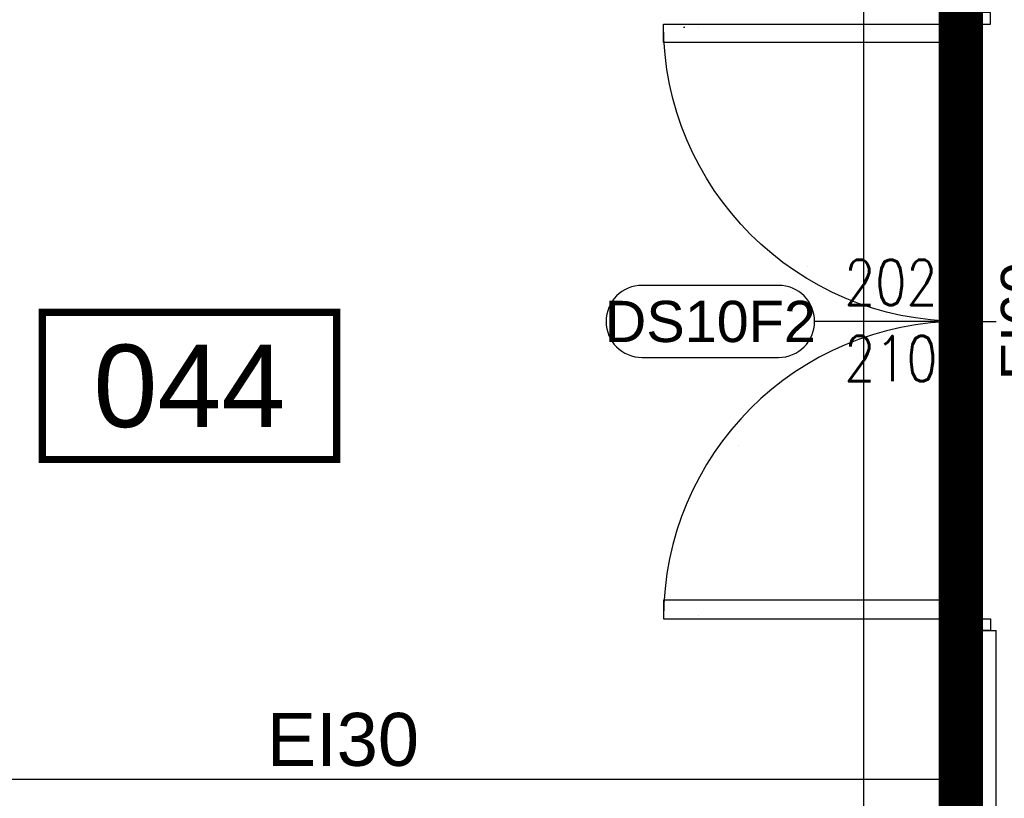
# Model space of a CAD drawing. Header units: centimetres. Extents: x -156440 to 298236, y -263599 to 81430.
# Tile 81 of 170: x 154907 to 158252, y -130607 to -127962. Entities that reach past the tile are written whole.
import ezdxf
from ezdxf.enums import TextEntityAlignment as Align

# ---------------------------------------------------------------- set-up
doc = ezdxf.new("R2010")
doc.units = ezdxf.units.CM
doc.header["$LTSCALE"] = 50
doc.header["$PDMODE"] = 35
doc.header["$PDSIZE"] = 0.1
for name, pattern in [('DOT2', [3.175, 0, -3.175]), ('Kondygnacja -2$0$DIVIDE', [31.75, 12.7, -6.35, 0, -6.35, 0, -6.35]), ('Kondygnacja -2$0$HIDDEN2', [4.7625, 3.175, -1.5875]), ('Osie rzutów$0$DASHDOT2', [12.7, 6.35, -3.175, 0, -3.175])]:
    doc.linetypes.add(name, pattern=pattern)
doc.layers.get('0').update_dxf_attribs({"color": 8})
doc.layers.get('DEFPOINTS').update_dxf_attribs({"color": 8})
doc.layers.add('Kondygnacja -2$0$_SP KORYTA', color=8, linetype='Continuous', lineweight=25)
doc.layers.add('Kondygnacja -2$0$ARCH_INFO_WYMIARY', color=8, linetype='Continuous', lineweight=9)
for name, color, linetype in [('Kondygnacja -2$0$ARCH_ETAPOWANIE', 8, 'Kondygnacja -2$0$DIVIDE'), ('Kondygnacja -2$0$ARCH_INFO_ETYK_DRZWI', 8, 'Continuous'), ('Kondygnacja -2$0$ARCH_INFO_ODPORNOŚĆ OGNIOWA', 8, 'Continuous'), ('Kondygnacja -2$0$ARCH_KONSTR_POWYŻEJ RZUTU_IST', 8, 'Kondygnacja -2$0$HIDDEN2'), ('Kondygnacja -2$0$ARCH_MUROWANE_IST', 9, 'Continuous'), ('Kondygnacja -2$0$ARCH_WYBURZENIA', 8, 'DOT2'), ('Kondygnacja -2$0$ARCH_ŚLUSARKA_DRZWI', 8, 'Continuous'), ('Kondygnacja -2$0$ARCH_ŻELBET_IST', 9, 'Continuous'), ('Osie rzutów$0$ARCH_INFO_OSIE_IST', 8, 'Osie rzutów$0$DASHDOT2'), ('Pomieszczenia -2$0$ARCH_INFO_AREA_ETYKIETY_200', 8, 'Continuous')]:
    doc.layers.add(name, color=color, linetype=linetype)
doc.styles.add('Kondygnacja -2$0$Arial', font='ARIAL.TTF')
doc.styles.add('Kondygnacja -2$0$Romans', font='Romans.shx', dxfattribs={"width": 0.7})
doc.styles.add('Pomieszczenia -2$0$Arial', font='ARIAL.TTF')
doc.dimstyles.new('Kondygnacja -2$0$Wymiary 1-100', dxfattribs={"dimtxt": 12, "dimasz": 10, "dimexe": 5, "dimexo": 0, "dimgap": 4, "dimtad": 1, "dimrnd": 0.5, "dimzin": 12, "dimdsep": 46, "dimtxsty": 'Kondygnacja -2$0$Romans', "dimblk": 'Kondygnacja -2$0$_Oblique', "dimcen": 10, "dimdle": 10, "dimclrt": 55, "dimazin": 0, "dimtfac": 1, "dimtmove": 1, "dimatfit": 3, "dimfxl": 0, "dimtolj": 1, "dimtzin": 0, "dimarcsym": 0})

# ---------------------------------------------------------------- blocks, each defined once
blk = doc.blocks.new('Osie rzutów')
at = {"layer": 'Osie rzutów$0$ARCH_INFO_OSIE_IST', "ltscale": 10}
blk.add_line((8060, 12510), (8060, 4623.26), dxfattribs=at)
blk = doc.blocks.new('Kondygnacja -2$0$T-drzwi_lewe-200')
at = {"layer": 'Kondygnacja -2$0$ARCH_INFO_ETYK_DRZWI'}
blk.add_line((0, 0), (-60, 0), dxfattribs=at)
blk.add_lwpolyline([(-77.5, 17.5), (-143.68, 17.5, 1), (-143.68, -17.5), (-77.5, -17.5, 1)], format="xyb", close=True, dxfattribs=at)
at = {"layer": 'Kondygnacja -2$0$ARCH_INFO_ETYK_DRZWI', "color": 1, "style": 'Kondygnacja -2$0$Arial'}
blk.add_attdef('ADS_DRZWI:ODPORNOŚĆ_OGNIOWA', text='', height=20, rotation=90, dxfattribs=at).set_placement((56.44, 0.12), align=Align.BOTTOM_CENTER)
at = {"layer": 'Kondygnacja -2$0$ARCH_INFO_ETYK_DRZWI', "style": 'Kondygnacja -2$0$Romans', "width": 0.8}
for tag, p in [('ADS_DRZWI:SZEROKOŚĆ', (-23, 7.91)), ('ADS_DRZWI:WYSOKOŚĆ', (-23, -29))]:
    blk.add_attdef(tag, text='', height=22, dxfattribs=at).set_placement(p, align=Align.CENTER)
at = {"layer": 'Kondygnacja -2$0$ARCH_INFO_ETYK_DRZWI', "style": 'Kondygnacja -2$0$Arial'}
blk.add_attdef('ADS_DRZWI:SYMBOL', text='', height=20, dxfattribs=at).set_placement((-110.59, 0), align=Align.MIDDLE)
blk = doc.blocks.new('Kondygnacja -2$0$_Oblique')
at = {"color": 0, "linetype": 'ByBlock', "lineweight": -2}
blk.add_line((-0.5, -0.5), (0.5, 0.5), dxfattribs=at)
blk = doc.blocks.new('*D218')
at = {"layer": 'DEFPOINTS', "color": 0}
for p in [(158224.2, -127936.8), (158224.2, -130036.8), (158877.4, -130036.8)]:
    blk.add_point(p, dxfattribs=at)
at = {"layer": 'Kondygnacja -2$0$ARCH_INFO_WYMIARY', "color": 0, "lineweight": -2}
for p, q in [((158869.4, -127936.8), (158882.4, -127936.8)), ((158877.4, -127926.8), (158877.4, -130046.8)), ((158869.4, -130036.8), (158882.4, -130036.8))]:
    blk.add_line(p, q, dxfattribs=at)
at = {"layer": 'Kondygnacja -2$0$ARCH_INFO_WYMIARY', "color": 0, "lineweight": -2, "xscale": 10, "yscale": 10, "zscale": 10}
for p, rotation in [((158877.4, -127936.8), 90), ((158877.4, -130036.8), 270)]:
    blk.add_blockref('Kondygnacja -2$0$_Oblique', p, dxfattribs=dict(at, rotation=rotation))
at = {"layer": 'Kondygnacja -2$0$ARCH_INFO_WYMIARY', "color": 55, "insert": (158867.4, -128986.8), "char_height": 12, "attachment_point": 5, "rotation": 90, "style": 'Kondygnacja -2$0$Romans'}
blk.add_mtext('\\A1;2100', dxfattribs=at)
blk = doc.blocks.new('Kondygnacja -2$0$konstukcja stropu -2')
at = {"layer": 'Kondygnacja -2$0$ARCH_KONSTR_POWYŻEJ RZUTU_IST', "ltscale": 10}
blk.add_line((8035, 8625), (8035, 9175), dxfattribs=at)
blk = doc.blocks.new('Pomieszczenia -2$0$etykieta_numer')
at = {"color": 0, "linetype": 'ByBlock', "const_width": 2.44}
blk.add_lwpolyline([(-50, -50), (-50, 0), (50, 0), (50, -50)], close=True, dxfattribs=at)
at = {"color": 0, "linetype": 'ByBlock', "style": 'Pomieszczenia -2$0$Arial'}
blk.add_attdef('AECAREA:NUMER_LOKALU', text='', height=28, dxfattribs=at).set_placement((0, -25), align=Align.MIDDLE)

msp = doc.modelspace()

# ---------------------------------------------------------------- linework, layer by layer
at = {"layer": 'Kondygnacja -2$0$ARCH_ETAPOWANIE', "ltscale": 10, "const_width": 150, "elevation": -3480}
msp.add_lwpolyline([(158104.241, -127431.771), (158104.241, -157231.769), (135824.241, -157231.769), (135824.241, -130541.769), (126714.241, -130541.769), (126714.241, -129691.769), (126714.241, -129691.769), (126714.241, -120621.769), (126714.241, -120621.769), (131274.241, -120621.769), (132658.763, -120621.769), (135524.241, -120621.769), (135524.241, -120621.769), (135524.241, -96871.769)], dxfattribs=at)
at = {"layer": 'Kondygnacja -2$0$ARCH_MUROWANE_IST', "ltscale": 4}
for p, q in [((158104.241, -130541.769, -3480), (158104.241, -130036.769, -3480)), ((158104.241, -130036.769, -3480), (158224.241, -130036.769, -3480)), ((158224.241, -130541.769, -3480), (158224.241, -130036.769, -3480)), ((150079.241, -130541.769, -3480), (158104.241, -130541.769, -3480)), ((158224.241, -157031.769, -3480), (158224.241, -130541.769, -3480))]:
    msp.add_line(p, q, dxfattribs=at)
at = {"layer": 'Kondygnacja -2$0$ARCH_WYBURZENIA', "ltscale": 6}
for p, q in [((158164.241, -127986.769, -3480), (157164.241, -127986.769, -3480)), ((158164.241, -129986.769, -3480), (157164.241, -129986.769, -3480))]:
    msp.add_line(p, q, dxfattribs=at)
for centre, start, end in [((158164.241, -127986.769, -3480), 180, 270), ((158164.241, -129986.769, -3480), 90, 180)]:
    msp.add_arc(centre, 1000, start, end, dxfattribs=at)
at = {"layer": 'Kondygnacja -2$0$ARCH_ŚLUSARKA_DRZWI', "linetype": 'Continuous', "lineweight": -3, "elevation": -3480}
for points in [[(158205.241, -127976.769), (158205.241, -127936.769), (158104.241, -127936.769), (158104.241, -127976.769)], [(158104.241, -127976.769), (158104.241, -128039.769), (157094.241, -128039.769), (157094.241, -127976.769)], [(158104.241, -129996.769), (158104.241, -129933.769), (157094.241, -129933.769), (157094.241, -129996.769)], [(158205.241, -129996.769), (158205.241, -130036.769), (158104.241, -130036.769), (158104.241, -129996.769)]]:
    msp.add_lwpolyline(points, close=True, dxfattribs=at)
at = {"layer": 'Kondygnacja -2$0$ARCH_ŚLUSARKA_DRZWI', "linetype": 'Continuous', "lineweight": -3, "extrusion": (0, 0, -1)}
msp.add_arc((-158104.241, -127976.769, 3480), 1010, 270, 0, dxfattribs=at)
at = {"layer": 'Kondygnacja -2$0$ARCH_ŚLUSARKA_DRZWI', "linetype": 'Continuous', "lineweight": -3}
msp.add_arc((158104.241, -129996.769, -3480), 1010, 90, 180, dxfattribs=at)
at = {"layer": 'Kondygnacja -2$0$ARCH_ŻELBET_IST', "ltscale": 4}
msp.add_line((158104.241, -128986.769, -3480), (158224.241, -128986.769, -3480), dxfattribs=at)

# ---------------------------------------------------------------- block references
at = {"layer": 'Kondygnacja -2$0$_SP KORYTA', "xscale": 10, "yscale": 10, "zscale": 10}
msp.add_blockref('Kondygnacja -2$0$konstukcja stropu -2', (77424.241, -219231.769, -3480), dxfattribs=at)
at = {"layer": 'Kondygnacja -2$0$ARCH_INFO_ETYK_DRZWI', "linetype": 'Continuous', "lineweight": -3, "xscale": 7, "yscale": 7, "zscale": 6.999999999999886}
msp.add_blockref('Kondygnacja -2$0$T-drzwi_lewe-200', (158027.325, -128986.769, -3480), dxfattribs=at).add_auto_attribs({'ADS_DRZWI:SYMBOL': 'DS10F2', 'ADS_DRZWI:SZEROKOŚĆ': '202', 'ADS_DRZWI:ODPORNOŚĆ_OGNIOWA': 'EI60', 'ADS_DRZWI:WYSOKOŚĆ': '210'})
at = {"layer": 'Osie rzutów$0$ARCH_INFO_OSIE_IST', "xscale": 10, "yscale": 10, "zscale": 10}
msp.add_blockref('Osie rzutów', (77424.241, -219231.769), dxfattribs=at)
at = {"layer": 'Pomieszczenia -2$0$ARCH_INFO_AREA_ETYKIETY_200', "linetype": 'Continuous', "lineweight": -3}
ref = msp.add_blockref('Pomieszczenia -2$0$etykieta_numer', (155483.503, -128955.628, 6300), dxfattribs=dict(at, xscale=10, yscale=10, zscale=10))
ref.add_attrib('AECAREA:NUMBER', '044', dxfattribs={"layer": '0', "color": 0, "linetype": 'ByBlock', "height": 280, "style": 'Pomieszczenia -2$0$Arial'}).set_placement((155483.503, -129205.628, 6300), align=Align.MIDDLE)

# ---------------------------------------------------------------- texts
at = {"layer": 'Kondygnacja -2$0$ARCH_INFO_ODPORNOŚĆ OGNIOWA', "insert": (156004.956, -130407.856, -3480), "char_height": 180, "width": 533.32525, "attachment_point": 5, "style": 'Kondygnacja -2$0$Arial'}
msp.add_mtext('EI30', dxfattribs=at)

# ---------------------------------------------------------------- dimensions: what is measured, and where the dimension line sits
at = {"layer": 'Kondygnacja -2$0$ARCH_INFO_WYMIARY'}
dim = msp.add_linear_dim(base=(158877.404, -130036.769, -3480), p1=(158224.241, -127936.769, -3480), p2=(158224.241, -130036.769, -3480), angle=90, dimstyle='Kondygnacja -2$0$Wymiary 1-100', dxfattribs=at)
dim.commit()
dim.dimension.update_dxf_attribs({"geometry": '*D218', "text_midpoint": (158867.404, -128986.769, -3480)})

doc.saveas('drawing.dxf')
